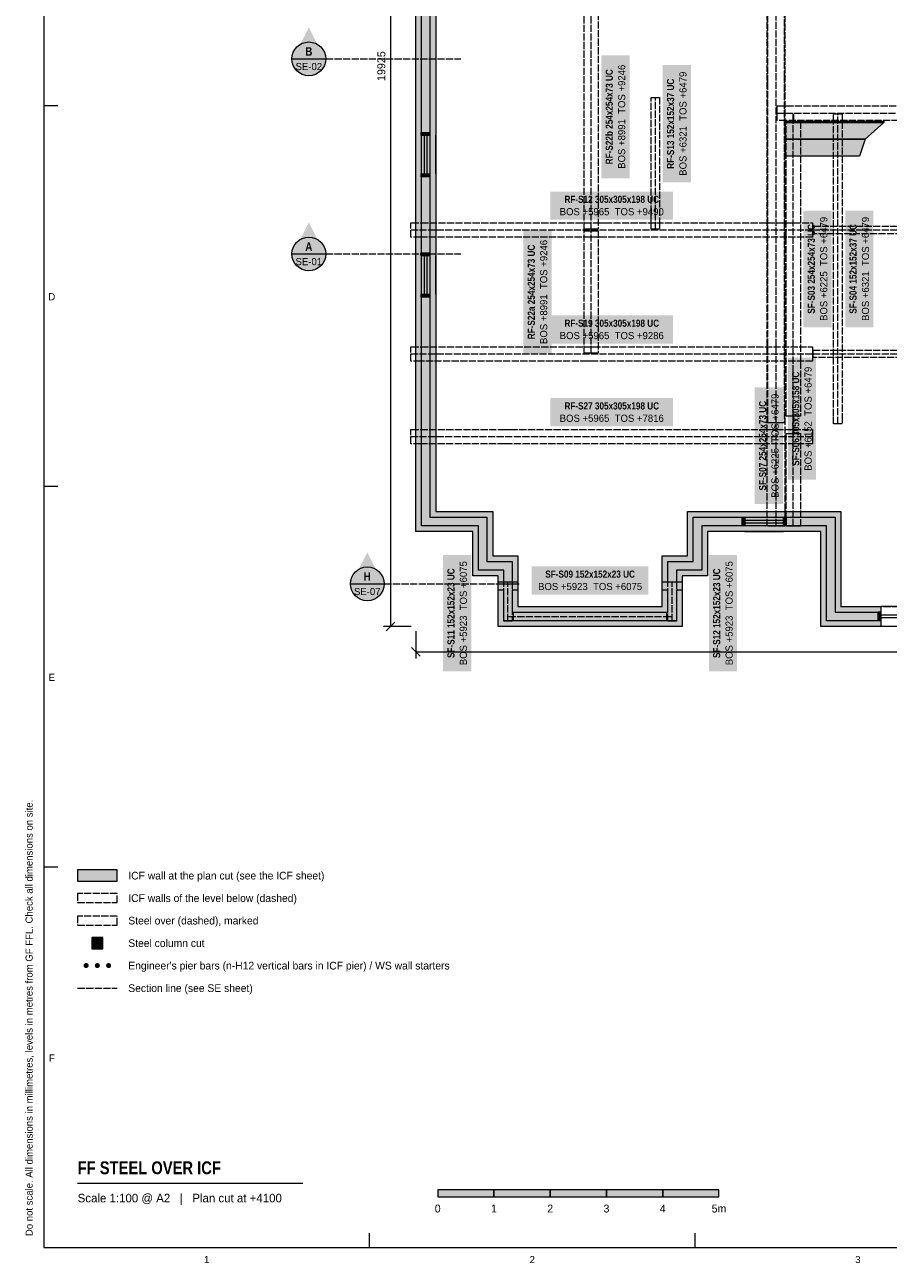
# Model space of a CAD drawing. Header units: millimetres. Extents: x 17 to 587, y 4 to 415.
# Tile 1 of 7: x 17 to 170, y 4 to 224. Entities that reach past the tile are written whole.
import ezdxf
from ezdxf.enums import TextEntityAlignment as Align

# ---------------------------------------------------------------- set-up
doc = ezdxf.new("R2010")
doc.units = ezdxf.units.MM
doc.linetypes.add('DASHED', pattern=[1.524, 1.27, -0.254])
for name, color, linetype in [('FILL-C_9E1A1A', 7, 'Continuous'), ('FILL-C_B2B2B5', 7, 'Continuous'), ('FILL-EPS', 7, 'Continuous'), ('FILL-INK', 7, 'Continuous'), ('FILL-RED', 7, 'Continuous'), ('FILL-STEEL', 7, 'Continuous'), ('FILL-TEAL_DK', 7, 'Continuous'), ('FILL-WHITE', 7, 'Continuous'), ('LINE-INK', 7, 'Continuous'), ('LINE-RED', 7, 'Continuous'), ('LINE-RED-DASH', 7, 'DASHED'), ('LINE-STEEL-DASH', 7, 'DASHED'), ('LINE-STEEL_GREY', 7, 'Continuous'), ('LINE-STEEL_GREY-DASH', 7, 'DASHED'), ('LINE-TEAL_DK', 7, 'Continuous'), ('TEXT-INK', 7, 'Continuous'), ('TEXT-RED', 7, 'Continuous'), ('TEXT-STEEL', 7, 'Continuous'), ('TEXT-STEEL_GREY', 7, 'Continuous')]:
    doc.layers.add(name, color=color, linetype=linetype)
doc.styles.add('OpenSansCondensed-Bold', font='OpenSansCondensed-Bold.ttf')

msp = doc.modelspace()

# ---------------------------------------------------------------- hatches: boundary and pattern name
at = {"layer": 'FILL-C_9E1A1A', "true_color": 0x9e1a1a}
h = msp.add_hatch(color=256, dxfattribs=at)
h.dxf.hatch_style = 1
h.paths.add_polyline_path([(27.95, 57.1), (27.93, 57.22), (27.89, 57.33), (27.82, 57.42), (27.73, 57.49), (27.62, 57.53), (27.5, 57.55), (27.38, 57.53), (27.27, 57.49), (27.18, 57.42), (27.11, 57.33), (27.07, 57.22), (27.05, 57.1), (27.07, 56.98), (27.11, 56.88), (27.18, 56.78), (27.27, 56.71), (27.38, 56.67), (27.5, 56.65), (27.62, 56.67), (27.73, 56.71), (27.82, 56.78), (27.89, 56.88), (27.93, 56.98)])
h = msp.add_hatch(color=256, dxfattribs=at)
h.dxf.hatch_style = 1
h.paths.add_polyline_path([(29.95, 57.1), (29.93, 57.22), (29.89, 57.33), (29.82, 57.42), (29.73, 57.49), (29.62, 57.53), (29.5, 57.55), (29.38, 57.53), (29.28, 57.49), (29.18, 57.42), (29.11, 57.33), (29.07, 57.22), (29.05, 57.1), (29.07, 56.98), (29.11, 56.88), (29.18, 56.78), (29.28, 56.71), (29.38, 56.67), (29.5, 56.65), (29.62, 56.67), (29.73, 56.71), (29.82, 56.78), (29.89, 56.88), (29.93, 56.98)])
h = msp.add_hatch(color=256, dxfattribs=at)
h.dxf.hatch_style = 1
h.paths.add_polyline_path([(31.95, 57.1), (31.93, 57.22), (31.89, 57.33), (31.82, 57.42), (31.73, 57.49), (31.62, 57.53), (31.5, 57.55), (31.38, 57.53), (31.27, 57.49), (31.18, 57.42), (31.11, 57.33), (31.07, 57.22), (31.05, 57.1), (31.07, 56.98), (31.11, 56.88), (31.18, 56.78), (31.27, 56.71), (31.38, 56.67), (31.5, 56.65), (31.62, 56.67), (31.73, 56.71), (31.82, 56.78), (31.89, 56.88), (31.93, 56.98)])
at = {"layer": 'FILL-C_B2B2B5', "true_color": 0xb2b2b5}
h = msp.add_hatch(color=256, dxfattribs=at)
h.dxf.hatch_style = 1
h.paths.add_polyline_path([(168.79, 118.39), (159.11, 118.39), (159.11, 135.27), (136.95, 135.27), (136.95, 127.39), (132.45, 127.39), (132.45, 125.33), (133.47, 125.33), (133.47, 123.81), (132.45, 123.81), (132.45, 118.39), (101.74, 118.39), (101.74, 123.81), (100.72, 123.81), (100.72, 125.33), (101.74, 125.33), (101.74, 127.39), (97.23, 127.39), (97.23, 135.27), (87.11, 135.27), (87.11, 306.61), (104.66, 306.61), (104.66, 305.09), (88.63, 305.09), (88.63, 136.79), (98.76, 136.79), (98.76, 128.91), (103.26, 128.91), (103.26, 125.33), (104.27, 125.33), (104.27, 123.81), (103.26, 123.81), (103.26, 119.91), (130.93, 119.91), (130.93, 123.81), (129.91, 123.81), (129.91, 125.33), (130.93, 125.33), (130.93, 128.91), (135.43, 128.91), (135.43, 136.79), (160.63, 136.79), (160.63, 119.91), (168.79, 119.91)])
at = {"layer": 'FILL-EPS', "true_color": 0xccffff}
h = msp.add_hatch(color=256, dxfattribs=at)
h.dxf.hatch_style = 1
h.paths.add_polyline_path([(100.72, 126.37), (96.22, 126.37), (96.22, 134.25), (86.09, 134.25), (86.09, 307.63), (104.66, 307.63), (104.66, 306.61), (87.11, 306.61), (87.11, 135.27), (97.23, 135.27), (97.23, 127.39), (101.74, 127.39), (101.74, 125.33), (100.72, 125.33)])
h = msp.add_hatch(color=256, dxfattribs=at)
h.dxf.hatch_style = 1
h.paths.add_polyline_path([(104.66, 304.07), (89.65, 304.07), (89.65, 137.81), (99.77, 137.81), (99.77, 129.93), (104.27, 129.93), (104.27, 125.33), (103.26, 125.33), (103.26, 128.91), (98.76, 128.91), (98.76, 136.79), (88.63, 136.79), (88.63, 305.09), (104.66, 305.09)])
h = msp.add_hatch(color=256, dxfattribs=at)
h.dxf.hatch_style = 1
h.paths.add_polyline_path([(134.41, 129.93), (134.41, 137.81), (161.65, 137.81), (161.65, 120.93), (168.79, 120.93), (168.79, 119.91), (160.63, 119.91), (160.63, 136.79), (135.43, 136.79), (135.43, 128.91), (130.93, 128.91), (130.93, 125.33), (129.91, 125.33), (129.91, 129.93)])
h = msp.add_hatch(color=256, dxfattribs=at)
h.dxf.hatch_style = 1
h.paths.add_polyline_path([(168.79, 117.37), (158.09, 117.37), (158.09, 134.25), (137.97, 134.25), (137.97, 126.37), (133.47, 126.37), (133.47, 125.33), (132.45, 125.33), (132.45, 127.39), (136.95, 127.39), (136.95, 135.27), (159.11, 135.27), (159.11, 118.39), (168.79, 118.39)])
h = msp.add_hatch(color=256, dxfattribs=at)
h.dxf.hatch_style = 1
h.paths.add_polyline_path([(133.47, 117.37), (100.72, 117.37), (100.72, 123.81), (101.74, 123.81), (101.74, 118.39), (132.45, 118.39), (132.45, 123.81), (133.47, 123.81)])
h = msp.add_hatch(color=256, dxfattribs=at)
h.dxf.hatch_style = 1
h.paths.add_polyline_path([(104.27, 120.93), (129.91, 120.93), (129.91, 123.81), (130.93, 123.81), (130.93, 119.91), (103.26, 119.91), (103.26, 123.81), (104.27, 123.81)])
h = msp.add_hatch(color=256, dxfattribs=at)
h.dxf.hatch_style = 1
h.paths.add_polyline_path([(26, 72.1), (33, 72.1), (33, 74.1), (26, 74.1)])
at = {"layer": 'FILL-INK', "true_color": 0x14141a}
h = msp.add_hatch(color=256, dxfattribs=at)
h.dxf.hatch_style = 1
h.paths.add_polyline_path([(90, 16), (100, 16), (100, 17.2), (90, 17.2)])
h = msp.add_hatch(color=256, dxfattribs=at)
h.dxf.hatch_style = 1
h.paths.add_polyline_path([(110, 16), (120, 16), (120, 17.2), (110, 17.2)])
h = msp.add_hatch(color=256, dxfattribs=at)
h.dxf.hatch_style = 1
h.paths.add_polyline_path([(130, 16), (140, 16), (140, 17.2), (130, 17.2)])
at = {"layer": 'FILL-RED', "true_color": 0xb81a1f}
h = msp.add_hatch(color=256, dxfattribs=at)
h.dxf.hatch_style = 1
h.paths.add_polyline_path([(67.09, 223.89), (64.24, 218.29), (69.94, 218.29)])
h = msp.add_hatch(color=256, dxfattribs=at)
h.dxf.hatch_style = 1
h.paths.add_polyline_path([(67.09, 189.21), (64.24, 183.61), (69.94, 183.61)])
h = msp.add_hatch(color=256, dxfattribs=at)
h.dxf.hatch_style = 1
h.paths.add_polyline_path([(77.48, 130.56), (74.63, 124.96), (80.33, 124.96)])
at = {"layer": 'FILL-STEEL', "true_color": 0x0d2973}
h = msp.add_hatch(color=256, dxfattribs=at)
h.dxf.hatch_style = 1
h.paths.add_polyline_path([(28.5, 60.1), (30.5, 60.1), (30.5, 62.1), (28.5, 62.1)])
at = {"layer": 'FILL-TEAL_DK', "true_color": 0x006b5c}
h = msp.add_hatch(color=256, dxfattribs=at)
h.dxf.hatch_style = 1
h.paths.add_polyline_path([(87.07, 205.18), (88.59, 205.18), (88.59, 204.68), (87.07, 204.68)])
h = msp.add_hatch(color=256, dxfattribs=at)
h.dxf.hatch_style = 1
h.paths.add_polyline_path([(87.07, 197.83), (88.59, 197.83), (88.59, 197.33), (87.07, 197.33)])
h = msp.add_hatch(color=256, dxfattribs=at)
h.dxf.hatch_style = 1
h.paths.add_polyline_path([(87.07, 183.8), (88.59, 183.8), (88.59, 183.3), (87.07, 183.3)])
h = msp.add_hatch(color=256, dxfattribs=at)
h.dxf.hatch_style = 1
h.paths.add_polyline_path([(87.07, 176.45), (88.59, 176.45), (88.59, 175.95), (87.07, 175.95)])
h = msp.add_hatch(color=256, dxfattribs=at)
h.dxf.hatch_style = 1
h.paths.add_polyline_path([(144.1, 136.79), (144.6, 136.79), (144.6, 135.27), (144.1, 135.27)])
h = msp.add_hatch(color=256, dxfattribs=at)
h.dxf.hatch_style = 1
h.paths.add_polyline_path([(151.45, 136.79), (151.95, 136.79), (151.95, 135.27), (151.45, 135.27)])
h = msp.add_hatch(color=256, dxfattribs=at)
h.dxf.hatch_style = 1
h.paths.add_polyline_path([(168.29, 119.96), (168.79, 119.96), (168.79, 118.44), (168.29, 118.44)])
at = {"layer": 'FILL-WHITE', "true_color": 0xffffff}
h = msp.add_hatch(color=256, dxfattribs=at)
h.dxf.hatch_style = 1
h.paths.add_polyline_path([(70.09, 218.29), (69.99, 219.07), (69.69, 219.79), (69.22, 220.41), (68.59, 220.89), (67.87, 221.19), (67.09, 221.29), (66.32, 221.19), (65.59, 220.89), (64.97, 220.41), (64.5, 219.79), (64.2, 219.07), (64.09, 218.29), (64.2, 217.51), (64.5, 216.79), (64.97, 216.17), (65.59, 215.69), (66.32, 215.39), (67.09, 215.29), (67.87, 215.39), (68.59, 215.69), (69.22, 216.17), (69.69, 216.79), (69.99, 217.51)])
h = msp.add_hatch(color=256, dxfattribs=at)
h.dxf.hatch_style = 1
h.paths.add_polyline_path([(124.11, 197.06), (124.11, 218.94), (119.1, 218.94), (119.1, 197.06)])
h = msp.add_hatch(color=256, dxfattribs=at)
h.dxf.hatch_style = 1
h.paths.add_polyline_path([(135.01, 196.36), (135.01, 217.17), (130, 217.17), (130, 196.36)])
h = msp.add_hatch(color=256, dxfattribs=at)
h.dxf.hatch_style = 1
h.paths.add_polyline_path([(151.82, 207.2), (151.82, 207.2), (169.32, 207.2), (169.32, 207), (169.32, 207), (151.82, 207)])
h = msp.add_hatch(color=256, dxfattribs=at)
h.dxf.hatch_style = 1
h.paths.add_polyline_path([(151.82, 207), (169.32, 207), (166.01, 204), (151.82, 204), (151.82, 204.2)])
h = msp.add_hatch(color=256, dxfattribs=at)
h.dxf.hatch_style = 1
h.paths.add_polyline_path([(151.82, 204), (151.82, 204), (166.01, 204), (164.99, 201), (164.99, 201), (164.99, 201), (164.99, 201), (151.82, 201), (151.82, 201.2)])
h = msp.add_hatch(color=256, dxfattribs=at)
h.dxf.hatch_style = 1
h.paths.add_polyline_path([(110.04, 189.7), (131.83, 189.7), (131.83, 194.71), (110.04, 194.71)])
h = msp.add_hatch(color=256, dxfattribs=at)
h.dxf.hatch_style = 1
h.paths.add_polyline_path([(160.03, 170.59), (160.03, 191.31), (155.02, 191.31), (155.02, 170.59)])
h = msp.add_hatch(color=256, dxfattribs=at)
h.dxf.hatch_style = 1
h.paths.add_polyline_path([(167.45, 170.59), (167.45, 191.31), (162.44, 191.31), (162.44, 170.59)])
h = msp.add_hatch(color=256, dxfattribs=at)
h.dxf.hatch_style = 1
h.paths.add_polyline_path([(110.26, 165.96), (110.26, 187.75), (105.25, 187.75), (105.25, 165.96)])
h = msp.add_hatch(color=256, dxfattribs=at)
h.dxf.hatch_style = 1
h.paths.add_polyline_path([(70.09, 183.61), (69.99, 184.39), (69.69, 185.11), (69.22, 185.73), (68.59, 186.21), (67.87, 186.51), (67.09, 186.61), (66.32, 186.51), (65.59, 186.21), (64.97, 185.73), (64.5, 185.11), (64.2, 184.39), (64.09, 183.61), (64.2, 182.83), (64.5, 182.11), (64.97, 181.49), (65.59, 181.01), (66.32, 180.71), (67.09, 180.61), (67.87, 180.71), (68.59, 181.01), (69.22, 181.49), (69.69, 182.11), (69.99, 182.83)])
h = msp.add_hatch(color=256, dxfattribs=at)
h.dxf.hatch_style = 1
h.paths.add_polyline_path([(110.04, 167.67), (131.83, 167.67), (131.83, 172.68), (110.04, 172.68)])
h = msp.add_hatch(color=256, dxfattribs=at)
h.dxf.hatch_style = 1
h.paths.add_polyline_path([(157.26, 143.46), (157.26, 165.16), (152.25, 165.16), (152.25, 143.46)])
h = msp.add_hatch(color=256, dxfattribs=at)
h.dxf.hatch_style = 1
h.paths.add_polyline_path([(151.38, 139.16), (151.38, 159.87), (146.37, 159.87), (146.37, 139.16)])
h = msp.add_hatch(color=256, dxfattribs=at)
h.dxf.hatch_style = 1
h.paths.add_polyline_path([(110.04, 152.97), (131.83, 152.97), (131.83, 157.98), (110.04, 157.98)])
h = msp.add_hatch(color=256, dxfattribs=at)
h.dxf.hatch_style = 1
h.paths.add_polyline_path([(95.98, 109.38), (95.98, 130.1), (90.97, 130.1), (90.97, 109.38)])
h = msp.add_hatch(color=256, dxfattribs=at)
h.dxf.hatch_style = 1
h.paths.add_polyline_path([(143.21, 109.38), (143.21, 130.1), (138.2, 130.1), (138.2, 109.38)])
h = msp.add_hatch(color=256, dxfattribs=at)
h.dxf.hatch_style = 1
h.paths.add_polyline_path([(80.48, 124.96), (80.38, 125.74), (80.08, 126.46), (79.6, 127.08), (78.98, 127.56), (78.26, 127.86), (77.48, 127.96), (76.71, 127.86), (75.98, 127.56), (75.36, 127.08), (74.88, 126.46), (74.58, 125.74), (74.48, 124.96), (74.58, 124.18), (74.88, 123.46), (75.36, 122.84), (75.98, 122.36), (76.71, 122.06), (77.48, 121.96), (78.26, 122.06), (78.98, 122.36), (79.6, 122.84), (80.08, 123.46), (80.38, 124.18)])
h = msp.add_hatch(color=256, dxfattribs=at)
h.dxf.hatch_style = 1
h.paths.add_polyline_path([(106.73, 123.06), (127.45, 123.06), (127.45, 128.07), (106.73, 128.07)])
h = msp.add_hatch(color=256, dxfattribs=at)
h.dxf.hatch_style = 1
h.paths.add_polyline_path([(100, 16), (110, 16), (110, 17.2), (100, 17.2)])
h = msp.add_hatch(color=256, dxfattribs=at)
h.dxf.hatch_style = 1
h.paths.add_polyline_path([(120, 16), (130, 16), (130, 17.2), (120, 17.2)])

# ---------------------------------------------------------------- linework, layer by layer
at = {"layer": 'LINE-INK', "lineweight": 5}
for p, q in [((81.59, 316.63), (81.59, 117.37)), ((20, 210), (22.5, 210)), ((86.05, 204.68), (86.05, 197.83)), ((87.58, 204.68), (87.58, 197.83)), ((88.08, 204.68), (88.08, 197.83)), ((89.61, 204.68), (89.61, 197.83)), ((86.05, 183.3), (86.05, 176.45)), ((87.58, 183.3), (87.58, 176.45)), ((88.08, 183.3), (88.08, 176.45)), ((89.61, 183.3), (89.61, 176.45)), ((20, 142.33), (22.5, 142.33)), ((144.6, 137.8), (151.45, 137.8)), ((144.6, 136.28), (151.45, 136.28)), ((144.6, 135.78), (151.45, 135.78)), ((144.6, 134.25), (151.45, 134.25)), ((168.79, 120.98), (193.64, 120.98)), ((168.79, 119.45), (193.64, 119.45)), ((168.79, 118.95), (193.64, 118.95)), ((85.29, 117.37), (80.39, 117.37)), ((82.37, 118.15), (80.82, 116.6)), ((168.79, 117.42), (193.64, 117.42)), ((86.09, 116.57), (86.09, 111.67)), ((85.32, 113.65), (86.87, 112.1)), ((86.09, 112.87), (413.91, 112.87)), ((20, 74.67), (22.5, 74.67)), ((26, 18.4), (66, 18.4)), ((77.88, 7), (77.88, 9.5)), ((135.75, 7), (135.75, 9.5))]:
    msp.add_line(p, q, dxfattribs=at)
for points in [[(20, 7), (587, 7), (587, 413), (20, 413)], [(151.82, 207.2), (151.82, 207.2), (169.32, 207.2), (169.32, 207), (169.32, 207), (151.82, 207)], [(151.82, 207), (169.32, 207), (166.01, 204), (151.82, 204), (151.82, 204.2)], [(151.82, 204), (151.82, 204), (166.01, 204), (164.99, 201), (164.99, 201), (164.99, 201), (164.99, 201), (151.82, 201), (151.82, 201.2)], [(26, 72.1), (33, 72.1), (33, 74.1), (26, 74.1)], [(28.5, 60.1), (30.5, 60.1), (30.5, 62.1), (28.5, 62.1)], [(90, 16), (100, 16), (100, 17.2), (90, 17.2)], [(100, 16), (110, 16), (110, 17.2), (100, 17.2)], [(110, 16), (120, 16), (120, 17.2), (110, 17.2)], [(120, 16), (130, 16), (130, 17.2), (120, 17.2)], [(130, 16), (140, 16), (140, 17.2), (130, 17.2)]]:
    msp.add_lwpolyline(points, close=True, dxfattribs=at)
msp.add_lwpolyline([(89.65, 304.07), (89.65, 137.81), (99.77, 137.81), (99.77, 129.93), (104.27, 129.93), (104.27, 120.93), (129.91, 120.93), (129.91, 129.93), (134.41, 129.93), (134.41, 137.81), (161.65, 137.81), (161.65, 120.93), (168.79, 120.93), (168.79, 117.37), (158.09, 117.37), (158.09, 134.25), (137.97, 134.25), (137.97, 126.37), (133.47, 126.37), (133.47, 117.37), (100.72, 117.37), (100.72, 126.37), (96.22, 126.37), (96.22, 134.25), (86.09, 134.25), (86.09, 307.63)], dxfattribs=at)
at = {"layer": 'LINE-RED', "lineweight": 5}
for p, q in [((64.09, 218.29), (70.09, 218.29)), ((64.09, 183.61), (70.09, 183.61)), ((74.48, 124.96), (80.48, 124.96))]:
    msp.add_line(p, q, dxfattribs=at)
for centre in [(67.09, 218.29), (67.09, 183.61), (77.48, 124.96)]:
    msp.add_circle(centre, 3, dxfattribs=at)
at = {"layer": 'LINE-RED-DASH', "lineweight": 5}
for p, q in [((67.09, 218.29), (94.09, 218.29)), ((67.09, 183.61), (94.09, 183.61)), ((77.48, 124.96), (104.48, 124.96)), ((26, 53.1), (33, 53.1))]:
    msp.add_line(p, q, dxfattribs=at)
at = {"layer": 'LINE-STEEL-DASH', "lineweight": 5}
for p, q in [((150.14, 135.22), (150.14, 230.67)), ((117.28, 188.02), (117.28, 227.98)), ((128.69, 188.02), (128.69, 211.45)), ((150.32, 208.65), (212.09, 208.65)), ((153.2, 153.41), (153.2, 208.49)), ((161.13, 153.41), (161.13, 208.49)), ((85.23, 187.87), (156.64, 187.87)), ((117.28, 165.99), (117.28, 187.72)), ((156.74, 187.87), (209.25, 187.87)), ((85.23, 165.84), (156.64, 165.84)), ((156.74, 165.84), (209.25, 165.84)), ((153.2, 135.22), (153.2, 153.09)), ((85.23, 151.14), (156.64, 151.14)), ((102.49, 118.35), (102.49, 125.31)), ((131.69, 118.35), (131.69, 125.31)), ((102.62, 119.15), (131.56, 119.15))]:
    msp.add_line(p, q, dxfattribs=at)
for points in [[(148.58, 230.67), (150.06, 230.67), (150.22, 230.67), (151.7, 230.67), (151.7, 135.22), (150.22, 135.22), (150.06, 135.22), (148.58, 135.22)], [(116.01, 188.02), (116.01, 188.02), (116.01, 227.98), (116.01, 227.98), (117.24, 227.98), (117.24, 227.98), (117.32, 227.98), (117.32, 227.98), (118.55, 227.98), (118.55, 227.98), (118.55, 188.02), (117.32, 188.02), (117.32, 188.02), (117.24, 188.02), (117.24, 188.02)], [(127.93, 189.4), (127.93, 211.45), (128.66, 211.45), (128.72, 211.45), (129.45, 211.45), (129.45, 189.4), (129.45, 188.02), (128.72, 188.02), (128.66, 188.02), (127.93, 188.02)], [(150.32, 207.36), (150.32, 208.59), (150.32, 208.59), (150.32, 208.71), (150.32, 208.71), (150.32, 209.94), (151.95, 209.94), (151.95, 209.94), (210.06, 209.94), (212.09, 209.94), (212.09, 209.94), (212.09, 209.94), (212.09, 208.71), (212.09, 208.59), (212.09, 208.59), (212.09, 208.59), (212.09, 207.36), (212.09, 207.36), (212.09, 207.36), (210.06, 207.36), (151.95, 207.36)], [(151.93, 207.11), (153.16, 207.11), (153.16, 208.49), (153.16, 208.49), (153.24, 208.49), (153.24, 208.49), (153.24, 207.11), (154.47, 207.11), (154.47, 207.11), (154.47, 154.79), (154.47, 154.79), (153.24, 154.79), (153.24, 153.41), (153.24, 153.41), (153.16, 153.41), (153.16, 153.41), (153.16, 154.79), (151.93, 154.79), (151.93, 154.79), (151.93, 207.11)], [(160.37, 154.79), (160.37, 154.79), (160.37, 154.79), (160.37, 207.11), (160.37, 208.49), (160.37, 208.49), (161.1, 208.49), (161.1, 208.49), (161.1, 208.49), (161.16, 208.49), (161.89, 208.49), (161.89, 208.49), (161.89, 208.49), (161.89, 207.11), (161.89, 207.11), (161.89, 207.11), (161.89, 154.79), (161.89, 154.79), (161.89, 153.41), (161.89, 153.41), (161.89, 153.41), (161.16, 153.41), (161.1, 153.41), (160.37, 153.41)], [(85.23, 189.15), (85.36, 189.15), (86.95, 189.15), (87.07, 189.15), (118.65, 189.15), (118.72, 189.15), (119.72, 189.15), (156.64, 189.15), (156.64, 187.92), (156.64, 187.82), (156.64, 186.59), (119.72, 186.59), (119.65, 186.59), (118.72, 186.59), (118.65, 186.59), (87.07, 186.59), (86.95, 186.59), (85.23, 186.59)], [(87.07, 189.15), (87.08, 189.17), (87.08, 189.17), (87.08, 189.17), (87.08, 189.17), (87.08, 189.17)], [(116.01, 165.99), (116.01, 165.99), (116.01, 165.99), (116.01, 187.72), (116.01, 187.72), (116.01, 187.72), (116.01, 187.72), (117.24, 187.72), (117.24, 187.72), (117.24, 187.72), (117.32, 187.72), (117.32, 187.72), (117.32, 187.72), (118.55, 187.72), (118.55, 187.72), (118.55, 187.72), (118.55, 187.72), (118.55, 165.99), (118.55, 165.99), (118.55, 165.99), (118.55, 165.99), (117.32, 165.99), (117.32, 165.99), (117.32, 165.99), (117.24, 165.99), (117.24, 165.99), (117.24, 165.99), (116.01, 165.99)], [(118.65, 189.15), (118.65, 189.17), (118.65, 189.17), (118.65, 189.17), (118.65, 189.17)], [(119.72, 189.15), (119.73, 189.17), (119.73, 189.17), (119.73, 189.17), (119.73, 189.17)], [(156.74, 188.54), (156.74, 188.54), (209.25, 188.54), (209.25, 188.54), (209.25, 187.9), (209.25, 187.84), (209.25, 187.2), (209.25, 187.2), (156.74, 187.2), (156.74, 187.2), (156.74, 187.84), (156.74, 187.9)], [(85.23, 167.12), (85.36, 167.12), (87.07, 167.12), (116.61, 167.12), (116.68, 167.12), (117.61, 167.12), (117.68, 167.12), (156.64, 167.12), (156.64, 165.89), (156.64, 165.79), (156.64, 164.56), (117.68, 164.56), (117.61, 164.56), (116.68, 164.56), (116.61, 164.56), (87.07, 164.56), (86.95, 164.56), (85.23, 164.56)], [(87.07, 167.12), (87.08, 167.14), (87.08, 167.14), (87.08, 167.14), (87.08, 167.14), (87.08, 167.14)], [(116.61, 167.12), (116.61, 167.14), (116.61, 167.14), (116.61, 167.14), (116.61, 167.14)], [(117.68, 167.12), (117.69, 167.14), (117.69, 167.14), (117.69, 167.14), (117.69, 167.14)], [(156.74, 166.51), (156.74, 166.51), (209.25, 166.51), (209.25, 166.51), (209.25, 165.87), (209.25, 165.81), (209.25, 165.17), (209.25, 165.17), (156.74, 165.17), (156.74, 165.17), (156.74, 165.81), (156.74, 165.87)], [(85.23, 152.42), (85.36, 152.42), (85.36, 152.42), (86.95, 152.42), (86.95, 152.42), (101.91, 152.42), (101.98, 152.42), (101.98, 152.42), (102.91, 152.42), (102.91, 152.42), (102.98, 152.42), (102.98, 152.42), (102.98, 152.42), (102.98, 152.42), (156.64, 152.42), (156.64, 152.42), (156.64, 151.19), (156.64, 151.09), (156.64, 151.09), (156.64, 149.86), (156.64, 149.86), (102.98, 149.86), (102.98, 149.86), (102.91, 149.86), (101.98, 149.86), (101.91, 149.86), (87.07, 149.86), (87.07, 149.86), (87.07, 149.86), (86.95, 149.86), (86.95, 149.86), (85.36, 149.86), (85.36, 149.86), (85.23, 149.86)], [(101.91, 152.42), (101.91, 152.44), (101.91, 152.44), (101.91, 152.44)], [(102.98, 152.42), (102.98, 152.42), (102.99, 152.44), (102.99, 152.44), (102.99, 152.44)], [(151.93, 135.22), (151.93, 135.22), (151.93, 151.71), (151.93, 151.71), (153.16, 151.71), (153.16, 153.09), (153.16, 153.09), (153.24, 153.09), (153.24, 153.09), (153.24, 151.71), (154.47, 151.71), (154.47, 151.71), (154.47, 135.22), (154.47, 135.22), (153.24, 135.22), (153.16, 135.22)], [(87.07, 149.86), (87.08, 149.84), (87.08, 149.84), (87.08, 149.84)], [(101.73, 118.35), (101.73, 118.35), (101.73, 125.31), (102.46, 125.31), (102.52, 125.31), (103.25, 125.31), (103.25, 125.31), (103.25, 118.35), (103.25, 118.35), (102.52, 118.35), (102.46, 118.35)], [(130.93, 118.35), (130.93, 125.31), (131.66, 125.31), (131.72, 125.31), (132.45, 125.31), (132.45, 118.35), (131.72, 118.35), (131.66, 118.35)], [(102.62, 119.12), (102.62, 119.18), (103.5, 119.18), (103.5, 119.91), (130.68, 119.91), (130.68, 119.18), (131.56, 119.18), (131.56, 119.12), (130.68, 119.12), (130.68, 118.39), (103.5, 118.39), (103.5, 119.12)], [(26, 64.3), (33, 64.3), (33, 65.9), (26, 65.9)]]:
    msp.add_lwpolyline(points, close=True, dxfattribs=at)
at = {"layer": 'LINE-STEEL_GREY', "lineweight": 5}
msp.add_lwpolyline([(88.63, 305.09), (88.63, 136.79), (98.76, 136.79), (98.76, 128.91), (103.26, 128.91), (103.26, 125.33), (104.27, 125.33), (104.27, 123.81), (103.26, 123.81), (103.26, 119.91), (130.93, 119.91), (130.93, 123.81), (129.91, 123.81), (129.91, 125.33), (130.93, 125.33), (130.93, 128.91), (135.43, 128.91), (135.43, 136.79), (160.63, 136.79), (160.63, 119.91), (168.79, 119.91), (168.79, 118.39), (159.11, 118.39), (159.11, 135.27), (136.95, 135.27), (136.95, 127.39), (132.45, 127.39), (132.45, 125.33), (133.47, 125.33), (133.47, 123.81), (132.45, 123.81), (132.45, 118.39), (101.74, 118.39), (101.74, 123.81), (100.72, 123.81), (100.72, 125.33), (101.74, 125.33), (101.74, 127.39), (97.23, 127.39), (97.23, 135.27), (87.11, 135.27), (87.11, 306.61)], dxfattribs=at)
at = {"layer": 'LINE-STEEL_GREY-DASH', "lineweight": 5}
for points in [[(204.34, 117.37), (158.09, 117.37), (158.09, 134.25), (137.97, 134.25), (137.97, 126.37), (133.47, 126.37), (133.47, 117.37), (100.72, 117.37), (100.72, 126.37), (96.22, 126.37), (96.22, 134.25), (86.09, 134.25), (86.09, 307.63)], [(89.65, 304.07), (89.65, 137.81), (99.77, 137.81), (99.77, 129.93), (104.27, 129.93), (104.27, 120.93), (129.91, 120.93), (129.91, 129.93), (134.41, 129.93), (134.41, 137.81), (161.65, 137.81), (161.65, 120.93), (200.79, 120.93)], [(151.57, 235.97), (151.57, 217.77), (151.57, 217.76), (151.57, 215.24), (151.57, 199.02), (151.57, 188.98), (151.57, 153.6), (151.57, 153.6), (150.04, 153.6), (149.99, 153.6), (149.43, 153.6), (148.71, 153.6), (148.71, 153.6), (148.71, 156.61), (148.71, 175.18), (148.71, 205.16), (148.71, 214.11), (148.71, 236.3)]]:
    msp.add_lwpolyline(points, dxfattribs=at)
msp.add_lwpolyline([(26, 68.3), (33, 68.3), (33, 69.9), (26, 69.9)], close=True, dxfattribs=at)
at = {"layer": 'LINE-TEAL_DK', "lineweight": 5}
for points in [[(87.07, 205.18), (88.59, 205.18), (88.59, 204.68), (87.07, 204.68)], [(87.07, 197.83), (88.59, 197.83), (88.59, 197.33), (87.07, 197.33)], [(87.07, 183.8), (88.59, 183.8), (88.59, 183.3), (87.07, 183.3)], [(87.07, 176.45), (88.59, 176.45), (88.59, 175.95), (87.07, 175.95)], [(144.1, 136.79), (144.6, 136.79), (144.6, 135.27), (144.1, 135.27)], [(151.45, 136.79), (151.95, 136.79), (151.95, 135.27), (151.45, 135.27)], [(168.29, 119.96), (168.79, 119.96), (168.79, 118.44), (168.29, 118.44)]]:
    msp.add_lwpolyline(points, close=True, dxfattribs=at)

# ---------------------------------------------------------------- texts
at = {"layer": 'TEXT-INK'}
msp.add_text('19925', height=1.422, rotation=90, dxfattribs=at).set_placement((80.69, 217), align=Align.CENTER)
for s, p in [('ICF wall at the plan cut (see the ICF sheet)', (35, 72.4)), ('ICF walls of the level below (dashed)', (35, 68.4)), ('Steel over (dashed), marked', (35, 64.4)), ('Steel column cut', (35, 60.4)), ("Engineer's pier bars (n-H12 vertical bars in ICF pier) / WS wall starters", (35, 56.4)), ('Section line (see SE sheet)', (35, 52.4))]:
    msp.add_text(s, height=1.3716, dxfattribs=at).set_placement(p)
at = {"layer": 'TEXT-INK', "style": 'OpenSansCondensed-Bold'}
msp.add_text('FF STEEL OVER ICF', height=2.286, dxfattribs=at).set_placement((26, 20))
at = {"layer": 'TEXT-INK'}
for s, height, p in [('0', 1.4, (90, 13.2)), ('1', 1.4, (100, 13.2)), ('2', 1.4, (110, 13.2)), ('3', 1.4, (120, 13.2)), ('4', 1.4, (130, 13.2)), ('5m', 1.397, (140, 13.2))]:
    msp.add_text(s, height=height, dxfattribs=at).set_placement(p, align=Align.CENTER)
at = {"layer": 'TEXT-RED', "style": 'OpenSansCondensed-Bold'}
for s, p in [('B', (67.09, 218.84)), ('A', (67.09, 184.16)), ('H', (77.48, 125.51))]:
    msp.add_text(s, height=1.52, dxfattribs=at).set_placement(p, align=Align.CENTER)
at = {"layer": 'TEXT-RED'}
for s, p in [('SE-02', (67.09, 216.29)), ('SE-01', (67.09, 181.61)), ('SE-07', (77.48, 122.96))]:
    msp.add_text(s, height=1.27, dxfattribs=at).set_placement(p, align=Align.CENTER)
at = {"layer": 'TEXT-STEEL', "style": 'OpenSansCondensed-Bold'}
for s, p in [('RF-S22b 254x254x73 UC', (121.12, 208)), ('RF-S13 152x152x37 UC', (132.02, 206.76)), ('SF-S03 254x254x73 UC', (157.04, 180.95)), ('SF-S04 152x152x37 UC', (164.46, 180.95)), ('RF-S22a 254x254x73 UC', (107.27, 176.85)), ('SF-S06 305x305x158 UC', (154.27, 154.31)), ('SF-S07 254x254x73 UC', (148.39, 149.52)), ('SF-S11 152x152x23 UC', (92.99, 119.74)), ('SF-S12 152x152x23 UC', (140.22, 119.74))]:
    msp.add_text(s, height=1.27, rotation=90, dxfattribs=at).set_placement(p, align=Align.CENTER)
at = {"layer": 'TEXT-STEEL'}
for s, p in [('BOS +8991  TOS +9246', (123.33, 208)), ('BOS +6321  TOS +6479', (134.23, 206.76)), ('BOS +6225  TOS +6479', (159.25, 180.95)), ('BOS +6321  TOS +6479', (166.67, 180.95)), ('BOS +8991  TOS +9246', (109.47, 176.85)), ('BOS +6152  TOS +6479', (156.47, 154.31)), ('BOS +6225  TOS +6479', (150.59, 149.52)), ('BOS +5923  TOS +6075', (95.19, 119.74)), ('BOS +5923  TOS +6075', (142.43, 119.74))]:
    msp.add_text(s, height=1.27, rotation=90, dxfattribs=at).set_placement(p, align=Align.CENTER)
at = {"layer": 'TEXT-STEEL', "style": 'OpenSansCondensed-Bold'}
for s, p in [('RF-S12 305x305x198 UC', (120.94, 192.69)), ('RF-S19 305x305x198 UC', (120.94, 170.66)), ('RF-S27 305x305x198 UC', (120.94, 155.96)), ('SF-S09 152x152x23 UC', (117.09, 126.05))]:
    msp.add_text(s, height=1.27, dxfattribs=at).set_placement(p, align=Align.CENTER)
at = {"layer": 'TEXT-STEEL'}
for s, p in [('BOS +5965  TOS +9490', (120.94, 190.49)), ('BOS +5965  TOS +9286', (120.94, 168.46)), ('BOS +5965  TOS +7816', (120.94, 153.76)), ('BOS +5923  TOS +6075', (117.09, 123.85))]:
    msp.add_text(s, height=1.27, dxfattribs=at).set_placement(p, align=Align.CENTER)
at = {"layer": 'TEXT-STEEL_GREY'}
for s, p in [('D', (21.4, 175.37)), ('E', (21.4, 107.7)), ('F', (21.4, 40.03)), ('1', (48.94, 4.2)), ('2', (106.81, 4.2)), ('3', (164.69, 4.2))]:
    msp.add_text(s, height=1.27, dxfattribs=at).set_placement(p, align=Align.CENTER)
msp.add_text('Do not scale. All dimensions in millimetres, levels in metres from GF FFL. Check all dimensions on site.', height=1.27, rotation=90, dxfattribs=at).set_placement((18, 9))
msp.add_text('Scale 1:100 @ A2   |   Plan cut at +4100', height=1.524, dxfattribs=at).set_placement((26, 15))

doc.saveas('drawing.dxf')
